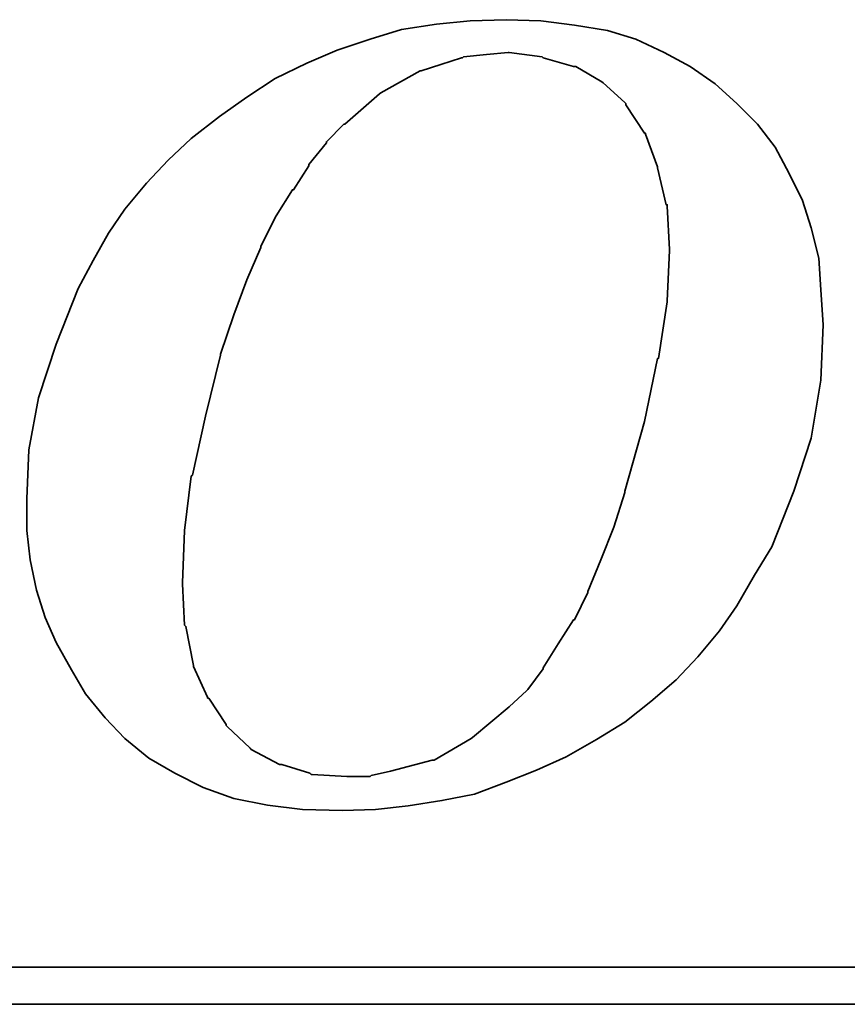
# Model space of a CAD drawing. Header units: inches. Extents: x 23 to 1568, y 65 to 954.
# Tile 44 of 48: x 208.77 to 211.36, y 119.49 to 122.56. Entities that reach past the tile are written whole.
import ezdxf

# ---------------------------------------------------------------- set-up
doc = ezdxf.new("R2010")
doc.units = ezdxf.units.IN
doc.header["$LTSCALE"] = 0.8
doc.layers.add('DIM', color=4, linetype='Continuous')
doc.layers.add('layer 1', color=7, linetype='Continuous')

# ---------------------------------------------------------------- blocks, each defined once
blk = doc.blocks.new('TBI MOTION logo(完整正式版)')
at = {"layer": 'layer 1', "color": 22, "lineweight": 35}
for points, knots in [([(35.79625, -6.98375), (35.79625, -6.98375), (36.23125, -7.43875), (36.23125, -7.43875), (36.23125, -7.43875), (36.23125, -7.43875), (36.75625, -7.87125), (36.75625, -7.87125), (36.75625, -7.87125), (36.75625, -7.87125), (37.33125, -8.20375), (37.33125, -8.20375), (37.33125, -8.20375), (37.33125, -8.20375), (37.95625, -8.51875), (37.95625, -8.51875), (37.95625, -8.51875), (37.95625, -8.51875), (38.62625, -8.75875), (38.62625, -8.75875), (38.62625, -8.75875), (38.62625, -8.75875), (39.37125, -8.90375), (39.37125, -8.90375), (39.37125, -8.90375), (39.37125, -8.90375), (40.14125, -8.99875), (40.14125, -8.99875), (40.14125, -8.99875), (40.14125, -8.99875), (41.02625, -9.02375), (41.02625, -9.02375), (41.02625, -9.02375), (41.02625, -9.02375), (41.74625, -8.99875), (41.74625, -8.99875), (41.74625, -8.99875), (41.74625, -8.99875), (42.46625, -8.92375), (42.46625, -8.92375), (42.46625, -8.92375), (42.46625, -8.92375), (43.21125, -8.80625), (43.21125, -8.80625), (43.21125, -8.80625), (43.21125, -8.80625), (43.93125, -8.66375), (43.93125, -8.66375), (43.93125, -8.66375), (43.93125, -8.66375), (44.62625, -8.39875), (44.62625, -8.39875), (44.62625, -8.39875), (44.62625, -8.39875), (45.29625, -8.13375), (45.29625, -8.13375), (45.29625, -8.13375), (45.29625, -8.13375), (45.94625, -7.84375), (45.94625, -7.84375), (45.94625, -7.84375), (45.94625, -7.84375), (46.61625, -7.46375), (46.61625, -7.46375), (46.61625, -7.46375), (46.61625, -7.46375), (47.24125, -7.07875), (47.24125, -7.07875), (47.24125, -7.07875), (47.24125, -7.07875), (47.81625, -6.62375), (47.81625, -6.62375), (47.81625, -6.62375), (47.81625, -6.62375), (48.36875, -6.14375), (48.36875, -6.14375), (48.36875, -6.14375), (48.36875, -6.14375), (48.84625, -5.64125), (48.84625, -5.64125), (48.84625, -5.64125), (48.84625, -5.64125), (49.32625, -5.06375), (49.32625, -5.06375), (49.32625, -5.06375), (49.32625, -5.06375), (49.71125, -4.51374), (49.71125, -4.51374), (49.71125, -4.51374), (49.71125, -4.51374), (50.09625, -3.83874), (50.09625, -3.83874), (50.09625, -3.83874), (50.09625, -3.83874), (50.48125, -3.21374), (50.48125, -3.21374), (50.48125, -3.21374), (50.48125, -3.21374), (50.96125, -1.99125), (50.96125, -1.99125), (50.96125, -1.99125), (50.96125, -1.99125), (51.34375, -0.81875), (51.34375, -0.81875), (51.34375, -0.81875), (51.34375, -0.81875), (51.56125, 0.45624), (51.56125, 0.45624), (51.56125, 0.45624), (51.56125, 0.45624), (51.60625, 1.67624), (51.60625, 1.67624), (51.60625, 1.67624), (51.60625, 1.67624), (51.56125, 2.44625), (51.56125, 2.44625), (51.56125, 2.44625), (51.56125, 2.44625), (51.51125, 3.14125), (51.51125, 3.14125), (51.51125, 3.14125), (51.51125, 3.14125), (51.34375, 3.81125), (51.34375, 3.81125), (51.34375, 3.81125), (51.34375, 3.81125), (51.15125, 4.41125), (51.15125, 4.41125), (51.15125, 4.41125), (51.15125, 4.41125), (50.86125, 5.01125), (50.86125, 5.01125), (50.86125, 5.01125), (50.86125, 5.01125), (50.55125, 5.58875), (50.55125, 5.58875), (50.55125, 5.58875), (50.55125, 5.58875), (50.16625, 6.09125), (50.16625, 6.09125), (50.16625, 6.09125), (50.16625, 6.09125), (49.71125, 6.54875), (49.71125, 6.54875), (49.71125, 6.54875), (49.71125, 6.54875), (49.23125, 6.98125), (49.23125, 6.98125), (49.23125, 6.98125), (49.23125, 6.98125), (48.67875, 7.36625), (48.67875, 7.36625), (48.67875, 7.36625), (48.67875, 7.36625), (48.10375, 7.67625), (48.10375, 7.67625), (48.10375, 7.67625), (48.10375, 7.67625), (47.48125, 7.96375), (47.48125, 7.96375), (47.48125, 7.96375), (47.48125, 7.96375), (46.85625, 8.15625), (46.85625, 8.15625), (46.85625, 8.15625), (46.85625, 8.15625), (46.13625, 8.27624), (46.13625, 8.27624), (46.13625, 8.27624), (46.13625, 8.27624), (45.39125, 8.37125), (45.39125, 8.37125), (45.39125, 8.37125), (45.39125, 8.37125), (44.62625, 8.39624), (44.62625, 8.39624), (44.62625, 8.39624), (44.62625, 8.39624), (43.83625, 8.37125), (43.83625, 8.37125), (43.83625, 8.37125), (43.83625, 8.37125), (43.09125, 8.30125), (43.09125, 8.30125), (43.09125, 8.30125), (43.09125, 8.30125), (42.32125, 8.18125), (42.32125, 8.18125), (42.32125, 8.18125), (42.32125, 8.18125), (41.62875, 7.96375), (41.62875, 7.96375), (41.62875, 7.96375), (41.62875, 7.96375), (40.90625, 7.72625), (40.90625, 7.72625), (40.90625, 7.72625), (40.90625, 7.72625), (40.23624, 7.43625), (40.23624, 7.43625), (40.23624, 7.43625), (40.23624, 7.43625), (39.54124, 7.10125), (39.54124, 7.10125), (39.54124, 7.10125), (39.54124, 7.10125), (38.91625, 6.69125), (38.91625, 6.69125), (38.91625, 6.69125), (38.91625, 6.69125), (38.31625, 6.26125), (38.31625, 6.26125), (38.31625, 6.26125), (38.31625, 6.26125), (37.69125, 5.78125), (37.69125, 5.78125), (37.69125, 5.78125), (37.69125, 5.78125), (37.18625, 5.30125), (37.18625, 5.30125), (37.18625, 5.30125), (37.18625, 5.30125), (36.70625, 4.79624), (36.70625, 4.79624), (36.70625, 4.79624), (36.70625, 4.79624), (36.23125, 4.22125), (36.23125, 4.22125), (36.23125, 4.22125), (36.23125, 4.22125), (35.87124, 3.69375), (35.87124, 3.69375), (35.87124, 3.69375), (35.87124, 3.69375), (35.53125, 3.09125), (35.53125, 3.09125), (35.53125, 3.09125), (35.53125, 3.09125), (35.19875, 2.47125), (35.19875, 2.47125), (35.19875, 2.47125), (35.19875, 2.47125), (34.71625, 1.24625), (34.71625, 1.24625), (34.71625, 1.24625), (34.71625, 1.24625), (34.33125, 0.06874), (34.33125, 0.06874), (34.33125, 0.06874), (34.33125, 0.06874), (34.11625, -1.07875), (34.11625, -1.07875), (34.11625, -1.07875), (34.11625, -1.07875), (34.07125, -2.15875), (34.07125, -2.15875), (34.07125, -2.15875), (34.07125, -2.15875), (34.07125, -2.85375), (34.07125, -2.85375), (34.07125, -2.85375), (34.07125, -2.85375), (34.14125, -3.50375), (34.14125, -3.50375), (34.14125, -3.50375), (34.14125, -3.50375), (34.28625, -4.17375), (34.28625, -4.17375), (34.28625, -4.17375), (34.28625, -4.17375), (34.47625, -4.77624), (34.47625, -4.77624), (34.47625, -4.77624), (34.47625, -4.77624), (34.71625, -5.32625), (34.71625, -5.32625), (34.71625, -5.32625), (34.71625, -5.32625), (35.05375, -5.92875), (35.05375, -5.92875), (35.05375, -5.92875), (35.05375, -5.92875), (35.36375, -6.45375), (35.36375, -6.45375), (35.36375, -6.45375), (35.36375, -6.45375), (35.79625, -6.98375), (35.79625, -6.98375)], [0, 0, 0, 0, 0.01388889, 0.01388889, 0.01388889, 0.01388889, 0.02777778, 0.02777778, 0.02777778, 0.02777778, 0.04166667, 0.04166667, 0.04166667, 0.04166667, 0.05555556, 0.05555556, 0.05555556, 0.05555556, 0.06944444, 0.06944444, 0.06944444, 0.06944444, 0.08333333, 0.08333333, 0.08333333, 0.08333333, 0.09722222, 0.09722222, 0.09722222, 0.09722222, 0.11111111, 0.11111111, 0.11111111, 0.11111111, 0.125, 0.125, 0.125, 0.125, 0.13888889, 0.13888889, 0.13888889, 0.13888889, 0.15277778, 0.15277778, 0.15277778, 0.15277778, 0.16666667, 0.16666667, 0.16666667, 0.16666667, 0.18055556, 0.18055556, 0.18055556, 0.18055556, 0.19444444, 0.19444444, 0.19444444, 0.19444444, 0.20833333, 0.20833333, 0.20833333, 0.20833333, 0.22222222, 0.22222222, 0.22222222, 0.22222222, 0.23611111, 0.23611111, 0.23611111, 0.23611111, 0.25, 0.25, 0.25, 0.25, 0.26388889, 0.26388889, 0.26388889, 0.26388889, 0.27777778, 0.27777778, 0.27777778, 0.27777778, 0.29166667, 0.29166667, 0.29166667, 0.29166667, 0.30555556, 0.30555556, 0.30555556, 0.30555556, 0.31944444, 0.31944444, 0.31944444, 0.31944444, 0.33333333, 0.33333333, 0.33333333, 0.33333333, 0.34722222, 0.34722222, 0.34722222, 0.34722222, 0.36111111, 0.36111111, 0.36111111, 0.36111111, 0.375, 0.375, 0.375, 0.375, 0.38888889, 0.38888889, 0.38888889, 0.38888889, 0.40277778, 0.40277778, 0.40277778, 0.40277778, 0.41666667, 0.41666667, 0.41666667, 0.41666667, 0.43055556, 0.43055556, 0.43055556, 0.43055556, 0.44444444, 0.44444444, 0.44444444, 0.44444444, 0.45833333, 0.45833333, 0.45833333, 0.45833333, 0.47222222, 0.47222222, 0.47222222, 0.47222222, 0.48611111, 0.48611111, 0.48611111, 0.48611111, 0.5, 0.5, 0.5, 0.5, 0.51388889, 0.51388889, 0.51388889, 0.51388889, 0.52777778, 0.52777778, 0.52777778, 0.52777778, 0.54166667, 0.54166667, 0.54166667, 0.54166667, 0.55555556, 0.55555556, 0.55555556, 0.55555556, 0.56944444, 0.56944444, 0.56944444, 0.56944444, 0.58333333, 0.58333333, 0.58333333, 0.58333333, 0.59722222, 0.59722222, 0.59722222, 0.59722222, 0.61111111, 0.61111111, 0.61111111, 0.61111111, 0.625, 0.625, 0.625, 0.625, 0.63888889, 0.63888889, 0.63888889, 0.63888889, 0.65277778, 0.65277778, 0.65277778, 0.65277778, 0.66666667, 0.66666667, 0.66666667, 0.66666667, 0.68055556, 0.68055556, 0.68055556, 0.68055556, 0.69444444, 0.69444444, 0.69444444, 0.69444444, 0.70833333, 0.70833333, 0.70833333, 0.70833333, 0.72222222, 0.72222222, 0.72222222, 0.72222222, 0.73611111, 0.73611111, 0.73611111, 0.73611111, 0.75, 0.75, 0.75, 0.75, 0.76388889, 0.76388889, 0.76388889, 0.76388889, 0.77777778, 0.77777778, 0.77777778, 0.77777778, 0.79166667, 0.79166667, 0.79166667, 0.79166667, 0.80555556, 0.80555556, 0.80555556, 0.80555556, 0.81944444, 0.81944444, 0.81944444, 0.81944444, 0.83333333, 0.83333333, 0.83333333, 0.83333333, 0.84722222, 0.84722222, 0.84722222, 0.84722222, 0.86111111, 0.86111111, 0.86111111, 0.86111111, 0.875, 0.875, 0.875, 0.875, 0.88888889, 0.88888889, 0.88888889, 0.88888889, 0.90277778, 0.90277778, 0.90277778, 0.90277778, 0.91666667, 0.91666667, 0.91666667, 0.91666667, 0.93055556, 0.93055556, 0.93055556, 0.93055556, 0.94444444, 0.94444444, 0.94444444, 0.94444444, 0.95833333, 0.95833333, 0.95833333, 0.95833333, 0.97222222, 0.97222222, 0.97222222, 0.97222222, 0.98611111, 0.98611111, 0.98611111, 0.98611111, 1, 1, 1, 1]), ([(38.33875, 1.03124), (38.33875, 1.03124), (38.62625, 1.89625), (38.62625, 1.89625), (38.62625, 1.89625), (38.62625, 1.89625), (38.91625, 2.66375), (38.91625, 2.66375), (38.91625, 2.66375), (38.91625, 2.66375), (39.22625, 3.38125), (39.22625, 3.38125), (39.22625, 3.38125), (39.22625, 3.38125), (39.22625, 3.40624), (39.22625, 3.40624), (39.22625, 3.40624), (39.22625, 3.40624), (39.56124, 4.07624), (39.56124, 4.07624), (39.56124, 4.07624), (39.56124, 4.07624), (39.92125, 4.65125), (39.92125, 4.65125), (39.92125, 4.65125), (39.92125, 4.65125), (39.94625, 4.65125), (39.94625, 4.65125), (39.94625, 4.65125), (39.94625, 4.65125), (40.28125, 5.17875), (40.28125, 5.17875), (40.28125, 5.17875), (40.28125, 5.17875), (40.28125, 5.20375), (40.28125, 5.20375), (40.28125, 5.20375), (40.28125, 5.20375), (40.66875, 5.68625), (40.66875, 5.68625), (40.66875, 5.68625), (40.66875, 5.68625), (40.66875, 5.70625), (40.66875, 5.70625), (40.66875, 5.70625), (40.66875, 5.70625), (41.05124, 6.09125), (41.05124, 6.09125), (41.05124, 6.09125), (41.05124, 6.09125), (41.07625, 6.09125), (41.07625, 6.09125), (41.07625, 6.09125), (41.07625, 6.09125), (41.84125, 6.76625), (41.84125, 6.76625), (41.84125, 6.76625), (41.84125, 6.76625), (41.86625, 6.78625), (41.86625, 6.78625), (41.86625, 6.78625), (41.86625, 6.78625), (42.73125, 7.26624), (42.73125, 7.26624), (42.73125, 7.26624), (42.73125, 7.26624), (42.75625, 7.26624), (42.75625, 7.26624), (42.75625, 7.26624), (42.75625, 7.26624), (43.18625, 7.41125), (43.18625, 7.41125), (43.18625, 7.41125), (43.18625, 7.41125), (43.64125, 7.55625), (43.64125, 7.55625), (43.64125, 7.55625), (43.64125, 7.55625), (43.66625, 7.55625), (43.66625, 7.55625), (43.66625, 7.55625), (43.66625, 7.55625), (43.69125, 7.58124), (43.69125, 7.58124), (43.69125, 7.58124), (43.69125, 7.58124), (44.19125, 7.62625), (44.19125, 7.62625), (44.19125, 7.62625), (44.19125, 7.62625), (44.67125, 7.67625), (44.67125, 7.67625), (44.67125, 7.67625), (44.67125, 7.67625), (44.69625, 7.67625), (44.69625, 7.67625), (44.69625, 7.67625), (44.69625, 7.67625), (45.41875, 7.58124), (45.41875, 7.58124), (45.41875, 7.58124), (45.41875, 7.58124), (45.44125, 7.55625), (45.44125, 7.55625), (45.44125, 7.55625), (45.44125, 7.55625), (46.11125, 7.36625), (46.11125, 7.36625), (46.11125, 7.36625), (46.11125, 7.36625), (46.13625, 7.36625), (46.13625, 7.36625), (46.13625, 7.36625), (46.13625, 7.36625), (46.15875, 7.36625), (46.15875, 7.36625), (46.15875, 7.36625), (46.15875, 7.36625), (46.73625, 7.02624), (46.73625, 7.02624), (46.73625, 7.02624), (46.73625, 7.02624), (46.76125, 7.00624), (46.76125, 7.00624), (46.76125, 7.00624), (46.76125, 7.00624), (47.24125, 6.57124), (47.24125, 6.57124), (47.24125, 6.57124), (47.24125, 6.57124), (47.26625, 6.54875), (47.26625, 6.54875), (47.26625, 6.54875), (47.26625, 6.54875), (47.26625, 6.52375), (47.26625, 6.52375), (47.26625, 6.52375), (47.26625, 6.52375), (47.67375, 5.89875), (47.67375, 5.89875), (47.67375, 5.89875), (47.67375, 5.89875), (47.69625, 5.89875), (47.69625, 5.89875), (47.69625, 5.89875), (47.69625, 5.89875), (47.69625, 5.87625), (47.69625, 5.87625), (47.69625, 5.87625), (47.69625, 5.87625), (47.96125, 5.15625), (47.96125, 5.15625), (47.96125, 5.15625), (47.96125, 5.15625), (47.96125, 5.13125), (47.96125, 5.13125), (47.96125, 5.13125), (47.96125, 5.13125), (48.15125, 4.31875), (48.15125, 4.31875), (48.15125, 4.31875), (48.15125, 4.31875), (48.17625, 4.31875), (48.17625, 4.31875), (48.17625, 4.31875), (48.17625, 4.31875), (48.17625, 4.29125), (48.17625, 4.29125), (48.17625, 4.29125), (48.17625, 4.29125), (48.22625, 3.33125), (48.22625, 3.33125), (48.22625, 3.33125), (48.22625, 3.33125), (48.22625, 3.30875), (48.22625, 3.30875), (48.22625, 3.30875), (48.22625, 3.30875), (48.17625, 2.20624), (48.17625, 2.20624), (48.17625, 2.20624), (48.17625, 2.20624), (48.17625, 2.18124), (48.17625, 2.18124), (48.17625, 2.18124), (48.17625, 2.18124), (47.98375, 0.93624), (47.98375, 0.93624), (47.98375, 0.93624), (47.98375, 0.93624), (47.96125, 0.93624), (47.96125, 0.93624), (47.96125, 0.93624), (47.96125, 0.93624), (47.67375, -0.45874), (47.67375, -0.45874), (47.67375, -0.45874), (47.67375, -0.45874), (47.24125, -1.99125), (47.24125, -1.99125), (47.24125, -1.99125), (47.24125, -1.99125), (47.24125, -2.01874), (47.24125, -2.01874), (47.24125, -2.01874), (47.24125, -2.01874), (47.00125, -2.78375), (47.00125, -2.78375), (47.00125, -2.78375), (47.00125, -2.78375), (46.71125, -3.50375), (46.71125, -3.50375), (46.71125, -3.50375), (46.71125, -3.50375), (46.42625, -4.19875), (46.42625, -4.19875), (46.42625, -4.19875), (46.42625, -4.19875), (46.42625, -4.22375), (46.42625, -4.22375), (46.42625, -4.22375), (46.42625, -4.22375), (46.13625, -4.82374), (46.13625, -4.82374), (46.13625, -4.82374), (46.13625, -4.82374), (46.11125, -4.82374), (46.11125, -4.82374), (46.11125, -4.82374), (46.11125, -4.82374), (45.77625, -5.35125), (45.77625, -5.35125), (45.77625, -5.35125), (45.77625, -5.35125), (45.44125, -5.87875), (45.44125, -5.87875), (45.44125, -5.87875), (45.44125, -5.87875), (45.44125, -5.90375), (45.44125, -5.90375), (45.44125, -5.90375), (45.44125, -5.90375), (45.10625, -6.35875), (45.10625, -6.35875), (45.10625, -6.35875), (45.10625, -6.35875), (45.08125, -6.38375), (45.08125, -6.38375), (45.08125, -6.38375), (45.08125, -6.38375), (44.69625, -6.74375), (44.69625, -6.74375), (44.69625, -6.74375), (44.69625, -6.74375), (43.88375, -7.41625), (43.88375, -7.41625), (43.88375, -7.41625), (43.88375, -7.41625), (43.85625, -7.43875), (43.85625, -7.43875), (43.85625, -7.43875), (43.85625, -7.43875), (43.04125, -7.91875), (43.04125, -7.91875), (43.04125, -7.91875), (43.04125, -7.91875), (43.01625, -7.91875), (43.01625, -7.91875), (43.01625, -7.91875), (43.01625, -7.91875), (42.99625, -7.91875), (42.99625, -7.91875), (42.99625, -7.91875), (42.99625, -7.91875), (42.08125, -8.15875), (42.08125, -8.15875), (42.08125, -8.15875), (42.08125, -8.15875), (41.65125, -8.25625), (41.65125, -8.25625), (41.65125, -8.25625), (41.65125, -8.25625), (41.62875, -8.27875), (41.62875, -8.27875), (41.62875, -8.27875), (41.62875, -8.27875), (41.60125, -8.27875), (41.60125, -8.27875), (41.60125, -8.27875), (41.60125, -8.27875), (41.12125, -8.27875), (41.12125, -8.27875), (41.12125, -8.27875), (41.12125, -8.27875), (40.35624, -8.23125), (40.35624, -8.23125), (40.35624, -8.23125), (40.35624, -8.23125), (40.33125, -8.23125), (40.33125, -8.23125), (40.33125, -8.23125), (40.33125, -8.23125), (40.30625, -8.20375), (40.30625, -8.20375), (40.30625, -8.20375), (40.30625, -8.20375), (39.68375, -8.01375), (39.68375, -8.01375), (39.68375, -8.01375), (39.68375, -8.01375), (39.66124, -8.01375), (39.66124, -8.01375), (39.66124, -8.01375), (39.66124, -8.01375), (39.63625, -8.01375), (39.63625, -8.01375), (39.63625, -8.01375), (39.63625, -8.01375), (39.01125, -7.67875), (39.01125, -7.67875), (39.01125, -7.67875), (39.01125, -7.67875), (38.98875, -7.65375), (38.98875, -7.65375), (38.98875, -7.65375), (38.98875, -7.65375), (38.48625, -7.17375), (38.48625, -7.17375), (38.48625, -7.17375), (38.48625, -7.17375), (38.45875, -7.14875), (38.45875, -7.14875), (38.45875, -7.14875), (38.45875, -7.14875), (38.45875, -7.12875), (38.45875, -7.12875), (38.45875, -7.12875), (38.45875, -7.12875), (38.07625, -6.54875), (38.07625, -6.54875), (38.07625, -6.54875), (38.07625, -6.54875), (38.05125, -6.54875), (38.05125, -6.54875), (38.05125, -6.54875), (38.05125, -6.54875), (38.05125, -6.52875), (38.05125, -6.52875), (38.05125, -6.52875), (38.05125, -6.52875), (37.74125, -5.85375), (37.74125, -5.85375), (37.74125, -5.85375), (37.74125, -5.85375), (37.74125, -5.82875), (37.74125, -5.82875), (37.74125, -5.82875), (37.74125, -5.82875), (37.57375, -4.96875), (37.57375, -4.96875), (37.57375, -4.96875), (37.57375, -4.96875), (37.54625, -4.94375), (37.54625, -4.94375), (37.54625, -4.94375), (37.54625, -4.94375), (37.50125, -4.03375), (37.50125, -4.03375), (37.50125, -4.03375), (37.50125, -4.03375), (37.50125, -4.00875), (37.50125, -4.00875), (37.50125, -4.00875), (37.50125, -4.00875), (37.54625, -2.85375), (37.54625, -2.85375), (37.54625, -2.85375), (37.54625, -2.85375), (37.69125, -1.65875), (37.69125, -1.65875), (37.69125, -1.65875), (37.69125, -1.65875), (37.71624, -1.63375), (37.71624, -1.63375), (37.71624, -1.63375), (37.71624, -1.63375), (38.00375, -0.33875), (38.00375, -0.33875), (38.00375, -0.33875), (38.00375, -0.33875), (38.33875, 1.00624), (38.33875, 1.00624), (38.33875, 1.00624), (38.33875, 1.00624), (38.33875, 1.03124), (38.33875, 1.03124)], [0, 0, 0, 0, 0.01010101, 0.01010101, 0.01010101, 0.01010101, 0.02020202, 0.02020202, 0.02020202, 0.02020202, 0.03030303, 0.03030303, 0.03030303, 0.03030303, 0.04040404, 0.04040404, 0.04040404, 0.04040404, 0.05050505, 0.05050505, 0.05050505, 0.05050505, 0.06060606, 0.06060606, 0.06060606, 0.06060606, 0.07070707, 0.07070707, 0.07070707, 0.07070707, 0.08080808, 0.08080808, 0.08080808, 0.08080808, 0.09090909, 0.09090909, 0.09090909, 0.09090909, 0.1010101, 0.1010101, 0.1010101, 0.1010101, 0.11111111, 0.11111111, 0.11111111, 0.11111111, 0.12121212, 0.12121212, 0.12121212, 0.12121212, 0.13131313, 0.13131313, 0.13131313, 0.13131313, 0.14141414, 0.14141414, 0.14141414, 0.14141414, 0.15151515, 0.15151515, 0.15151515, 0.15151515, 0.16161616, 0.16161616, 0.16161616, 0.16161616, 0.17171717, 0.17171717, 0.17171717, 0.17171717, 0.18181818, 0.18181818, 0.18181818, 0.18181818, 0.19191919, 0.19191919, 0.19191919, 0.19191919, 0.2020202, 0.2020202, 0.2020202, 0.2020202, 0.21212121, 0.21212121, 0.21212121, 0.21212121, 0.22222222, 0.22222222, 0.22222222, 0.22222222, 0.23232323, 0.23232323, 0.23232323, 0.23232323, 0.24242424, 0.24242424, 0.24242424, 0.24242424, 0.25252525, 0.25252525, 0.25252525, 0.25252525, 0.26262626, 0.26262626, 0.26262626, 0.26262626, 0.27272727, 0.27272727, 0.27272727, 0.27272727, 0.28282828, 0.28282828, 0.28282828, 0.28282828, 0.29292929, 0.29292929, 0.29292929, 0.29292929, 0.3030303, 0.3030303, 0.3030303, 0.3030303, 0.31313131, 0.31313131, 0.31313131, 0.31313131, 0.32323232, 0.32323232, 0.32323232, 0.32323232, 0.33333333, 0.33333333, 0.33333333, 0.33333333, 0.34343434, 0.34343434, 0.34343434, 0.34343434, 0.35353535, 0.35353535, 0.35353535, 0.35353535, 0.36363636, 0.36363636, 0.36363636, 0.36363636, 0.37373737, 0.37373737, 0.37373737, 0.37373737, 0.38383838, 0.38383838, 0.38383838, 0.38383838, 0.39393939, 0.39393939, 0.39393939, 0.39393939, 0.4040404, 0.4040404, 0.4040404, 0.4040404, 0.41414141, 0.41414141, 0.41414141, 0.41414141, 0.42424242, 0.42424242, 0.42424242, 0.42424242, 0.43434343, 0.43434343, 0.43434343, 0.43434343, 0.44444444, 0.44444444, 0.44444444, 0.44444444, 0.45454545, 0.45454545, 0.45454545, 0.45454545, 0.46464646, 0.46464646, 0.46464646, 0.46464646, 0.47474747, 0.47474747, 0.47474747, 0.47474747, 0.48484848, 0.48484848, 0.48484848, 0.48484848, 0.49494949, 0.49494949, 0.49494949, 0.49494949, 0.50505051, 0.50505051, 0.50505051, 0.50505051, 0.51515152, 0.51515152, 0.51515152, 0.51515152, 0.52525253, 0.52525253, 0.52525253, 0.52525253, 0.53535354, 0.53535354, 0.53535354, 0.53535354, 0.54545455, 0.54545455, 0.54545455, 0.54545455, 0.55555556, 0.55555556, 0.55555556, 0.55555556, 0.56565657, 0.56565657, 0.56565657, 0.56565657, 0.57575758, 0.57575758, 0.57575758, 0.57575758, 0.58585859, 0.58585859, 0.58585859, 0.58585859, 0.5959596, 0.5959596, 0.5959596, 0.5959596, 0.60606061, 0.60606061, 0.60606061, 0.60606061, 0.61616162, 0.61616162, 0.61616162, 0.61616162, 0.62626263, 0.62626263, 0.62626263, 0.62626263, 0.63636364, 0.63636364, 0.63636364, 0.63636364, 0.64646465, 0.64646465, 0.64646465, 0.64646465, 0.65656566, 0.65656566, 0.65656566, 0.65656566, 0.66666667, 0.66666667, 0.66666667, 0.66666667, 0.67676768, 0.67676768, 0.67676768, 0.67676768, 0.68686869, 0.68686869, 0.68686869, 0.68686869, 0.6969697, 0.6969697, 0.6969697, 0.6969697, 0.70707071, 0.70707071, 0.70707071, 0.70707071, 0.71717172, 0.71717172, 0.71717172, 0.71717172, 0.72727273, 0.72727273, 0.72727273, 0.72727273, 0.73737374, 0.73737374, 0.73737374, 0.73737374, 0.74747475, 0.74747475, 0.74747475, 0.74747475, 0.75757576, 0.75757576, 0.75757576, 0.75757576, 0.76767677, 0.76767677, 0.76767677, 0.76767677, 0.77777778, 0.77777778, 0.77777778, 0.77777778, 0.78787879, 0.78787879, 0.78787879, 0.78787879, 0.7979798, 0.7979798, 0.7979798, 0.7979798, 0.80808081, 0.80808081, 0.80808081, 0.80808081, 0.81818182, 0.81818182, 0.81818182, 0.81818182, 0.82828283, 0.82828283, 0.82828283, 0.82828283, 0.83838384, 0.83838384, 0.83838384, 0.83838384, 0.84848485, 0.84848485, 0.84848485, 0.84848485, 0.85858586, 0.85858586, 0.85858586, 0.85858586, 0.86868687, 0.86868687, 0.86868687, 0.86868687, 0.87878788, 0.87878788, 0.87878788, 0.87878788, 0.88888889, 0.88888889, 0.88888889, 0.88888889, 0.8989899, 0.8989899, 0.8989899, 0.8989899, 0.90909091, 0.90909091, 0.90909091, 0.90909091, 0.91919192, 0.91919192, 0.91919192, 0.91919192, 0.92929293, 0.92929293, 0.92929293, 0.92929293, 0.93939394, 0.93939394, 0.93939394, 0.93939394, 0.94949495, 0.94949495, 0.94949495, 0.94949495, 0.95959596, 0.95959596, 0.95959596, 0.95959596, 0.96969697, 0.96969697, 0.96969697, 0.96969697, 0.97979798, 0.97979798, 0.97979798, 0.97979798, 0.98989899, 0.98989899, 0.98989899, 0.98989899, 1, 1, 1, 1]), ([(75.90875, -9.47875), (75.90875, -9.47875), (75.90875, -12.28625), (75.90875, -12.28625), (75.90875, -12.28625), (75.90875, -12.28625), (75.90875, -12.47875), (75.90875, -12.47875), (75.90875, -12.47875), (75.90875, -12.47875), (75.71625, -12.47875), (75.71625, -12.47875), (75.71625, -12.47875), (75.71625, -12.47875), (-88.32875, -12.47875), (-88.32875, -12.47875), (-88.32875, -12.47875), (-88.32875, -12.47875), (-88.32875, -13.29375), (-88.32875, -13.29375), (-88.32875, -13.29375), (-88.32875, -13.29375), (82.89125, -13.29375), (82.89125, -13.29375), (82.89125, -13.29375), (82.89125, -13.29375), (75.90875, -9.47875), (75.90875, -9.47875)], [0, 0, 0, 0, 0.14285714, 0.14285714, 0.14285714, 0.14285714, 0.28571429, 0.28571429, 0.28571429, 0.28571429, 0.42857143, 0.42857143, 0.42857143, 0.42857143, 0.57142857, 0.57142857, 0.57142857, 0.57142857, 0.71428571, 0.71428571, 0.71428571, 0.71428571, 0.85714286, 0.85714286, 0.85714286, 0.85714286, 1, 1, 1, 1])]:
    blk.add_open_spline(points, degree=3, knots=knots, dxfattribs=at)

msp = doc.modelspace()

# ---------------------------------------------------------------- block references
at = {"layer": 'DIM', "xscale": 0.141750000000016, "yscale": 0.1417499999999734, "zscale": 0.14175}
msp.add_blockref('TBI MOTION logo(完整正式版)', (203.9659, 121.3706), dxfattribs=at)

doc.saveas('drawing.dxf')
